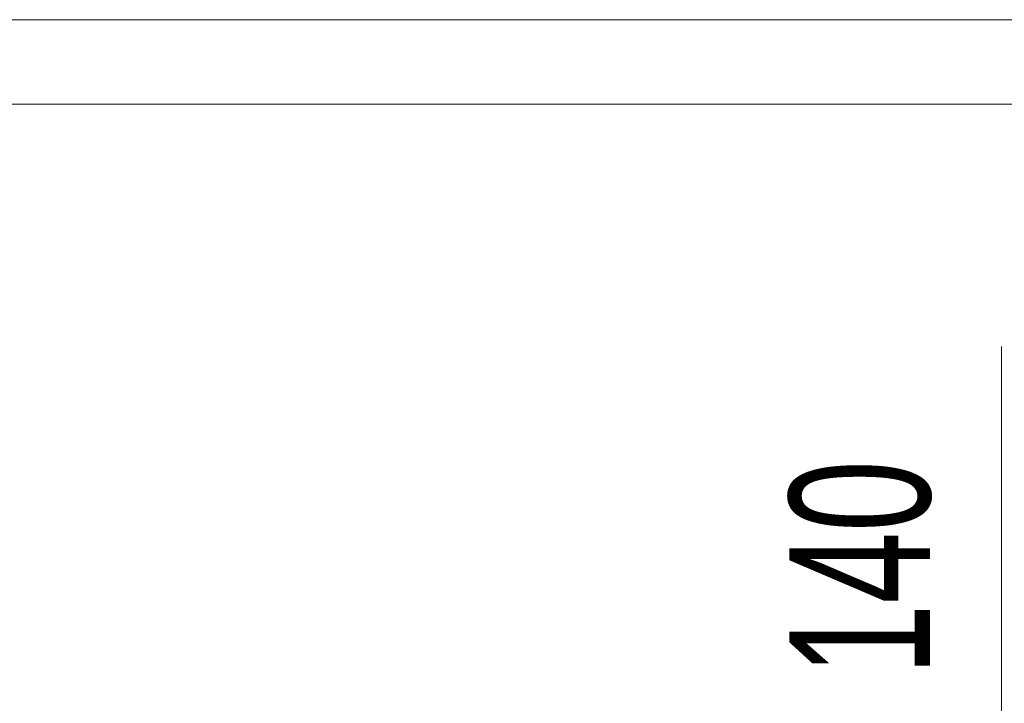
# Model space of a CAD drawing. Header units: millimetres. Extents: x -37728 to 44100, y 631619 to 691915.
# Tile 154 of 256: x 328 to 1027, y 663393 to 663878. Entities that reach past the tile are written whole.
import ezdxf

# ---------------------------------------------------------------- set-up
doc = ezdxf.new("R2010")
doc.units = ezdxf.units.MM
doc.layers.add('_XREF', color=7, linetype='Continuous')
doc.layers.add('A-GLAZ-IDEN', color=252, linetype='Continuous', lineweight=5)
doc.layers.add('A-WALL', color=252, linetype='Continuous', lineweight=35)
doc.styles.add('Arial Narrow_1', font='ARIALN.TTF', dxfattribs={"width": 0.8, "height": 10})

# ---------------------------------------------------------------- blocks, each defined once
blk = doc.blocks.new('OOk oznaczenia okien __NL orneta - Oznaczenie okien standard-8779540-__-00_00 Przyziemie PB')
at = {"layer": 'A-GLAZ-IDEN', "color": 252}
blk.add_line((0, 0.3095), (0, -0.3095), dxfattribs=at)
blk = doc.blocks.new('A$C4e31ac75')
at = {"layer": 'A-WALL', "lineweight": 5}
for p, q in [((-413.55, 859.65), (75.55, 859.65)), ((69.55, 853.65), (-407.55, 853.65))]:
    blk.add_line(p, q, dxfattribs=at)
at = {"layer": 'A-GLAZ-IDEN', "xscale": 49.99999999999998, "yscale": 49.99999999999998, "zscale": 49.99999999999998}
blk.add_blockref('OOk oznaczenia okien __NL orneta - Oznaczenie okien standard-8779540-__-00_00 Przyziemie PB', (-219.75, 820.985), dxfattribs=at)
at = {"layer": 'A-GLAZ-IDEN', "insert": (-234.823, 813.112), "char_height": 10, "width": 19.2405, "attachment_point": 1, "rotation": 90, "style": 'Arial Narrow_1'}
blk.add_mtext('140', dxfattribs=at)

msp = doc.modelspace()

# ---------------------------------------------------------------- block references
at = {"layer": '_XREF', "xscale": 10, "yscale": 10, "zscale": 10}
msp.add_blockref('A$C4e31ac75', (3222.83, 655281.12), dxfattribs=at)

doc.saveas('drawing.dxf')
